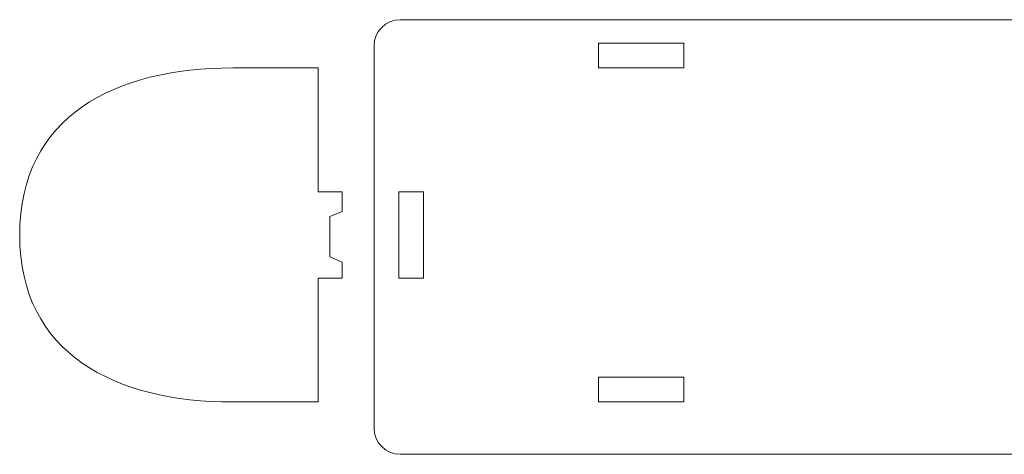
# Model space of a CAD drawing. Header units: millimetres. Extents: x -250 to 269, y -134 to 353.
# Tile 3 of 256: x -228 to -113, y 121 to 172. Entities that reach past the tile are written whole.
import ezdxf

# ---------------------------------------------------------------- set-up
doc = ezdxf.new("R2010")
doc.units = ezdxf.units.MM
doc.header["$MEASUREMENT"] = 0
doc.layers.add('Layer 1', color=7, linetype='Continuous')

msp = doc.modelspace()

# ---------------------------------------------------------------- linework, layer by layer
at = {"layer": 'Layer 1', "color": 250, "lineweight": 20}
for points, knots in [([(-183.3436, 172.3249), (-183.3436, 172.3249), (21.9454, 172.3249), (21.9454, 172.3249), (21.9454, 172.3249), (23.626, 172.3249), (25.0009, 170.95), (25.0009, 169.2694), (25.0009, 169.2694), (25.0009, 169.2694), (25.0009, 124.4542), (25.0009, 124.4542), (25.0009, 124.4542), (25.0009, 122.7736), (23.626, 121.3987), (21.9454, 121.3987), (21.9454, 121.3987), (21.9454, 121.3987), (-183.3436, 121.3987), (-183.3436, 121.3987), (-183.3436, 121.3987), (-185.0241, 121.3987), (-186.399, 122.7736), (-186.399, 124.4542), (-186.399, 124.4542), (-186.399, 124.4542), (-186.399, 169.2694), (-186.399, 169.2694), (-186.399, 169.2694), (-186.399, 170.95), (-185.0241, 172.3249), (-183.3436, 172.3249)], [0, 0, 0, 0, 0.11111111, 0.11111111, 0.11111111, 0.11111111, 0.22222222, 0.22222222, 0.22222222, 0.22222222, 0.33333333, 0.33333333, 0.33333333, 0.33333333, 0.44444444, 0.44444444, 0.44444444, 0.44444444, 0.55555556, 0.55555556, 0.55555556, 0.55555556, 0.66666667, 0.66666667, 0.66666667, 0.66666667, 0.77777778, 0.77777778, 0.77777778, 0.77777778, 1, 1, 1, 1]), ([(-160.0788, 166.6749), (-160.0788, 166.6749), (-150.0788, 166.6749), (-150.0788, 166.6749), (-150.0788, 166.6749), (-150.0788, 166.6749), (-150.0788, 169.5749), (-150.0788, 169.5749), (-150.0788, 169.5749), (-150.0788, 169.5749), (-160.0788, 169.5749), (-160.0788, 169.5749), (-160.0788, 169.5749), (-160.0788, 169.5749), (-160.0788, 166.6749), (-160.0788, 166.6749)], [0, 0, 0, 0, 0.2, 0.2, 0.2, 0.2, 0.4, 0.4, 0.4, 0.4, 0.6, 0.6, 0.6, 0.6, 1, 1, 1, 1]), ([(-202.9351, 166.6749), (-216.7423, 166.6749), (-227.9351, 161.0321), (-227.9351, 147.1013), (-227.9351, 147.1013), (-227.9351, 133.1706), (-216.7423, 127.5278), (-202.9351, 127.5278), (-202.9351, 127.5278), (-202.9351, 127.5278), (-192.9351, 127.5278), (-192.9351, 127.5278), (-192.9351, 127.5278), (-192.9351, 127.5278), (-192.9351, 142.0567), (-192.9351, 142.0567), (-192.9351, 142.0567), (-192.9351, 142.0567), (-190.1351, 142.0567), (-190.1351, 142.0567), (-190.1351, 142.0567), (-190.1351, 142.0567), (-190.1351, 143.913), (-190.1351, 143.913), (-190.1351, 143.913), (-190.1351, 143.913), (-191.591, 144.5226), (-191.591, 144.5226), (-191.591, 144.5226), (-191.591, 144.5226), (-191.591, 149.253), (-191.591, 149.253), (-191.591, 149.253), (-191.591, 149.253), (-190.1351, 149.8625), (-190.1351, 149.8625), (-190.1351, 149.8625), (-190.1351, 149.8625), (-190.1351, 152.146), (-190.1351, 152.146), (-190.1351, 152.146), (-190.1351, 152.146), (-192.9351, 152.146), (-192.9351, 152.146), (-192.9351, 152.146), (-192.9351, 152.146), (-192.9351, 166.6749), (-192.9351, 166.6749), (-192.9351, 166.6749), (-192.9351, 166.6749), (-202.9351, 166.6749), (-202.9351, 166.6749)], [0, 0, 0, 0, 0.07142857, 0.07142857, 0.07142857, 0.07142857, 0.14285714, 0.14285714, 0.14285714, 0.14285714, 0.21428571, 0.21428571, 0.21428571, 0.21428571, 0.28571429, 0.28571429, 0.28571429, 0.28571429, 0.35714286, 0.35714286, 0.35714286, 0.35714286, 0.42857143, 0.42857143, 0.42857143, 0.42857143, 0.5, 0.5, 0.5, 0.5, 0.57142857, 0.57142857, 0.57142857, 0.57142857, 0.64285714, 0.64285714, 0.64285714, 0.64285714, 0.71428571, 0.71428571, 0.71428571, 0.71428571, 0.78571429, 0.78571429, 0.78571429, 0.78571429, 0.85714286, 0.85714286, 0.85714286, 0.85714286, 1, 1, 1, 1]), ([(-180.5991, 142.0567), (-180.5991, 142.0567), (-180.5991, 152.146), (-180.5991, 152.146), (-180.5991, 152.146), (-180.5991, 152.146), (-183.4991, 152.146), (-183.4991, 152.146), (-183.4991, 152.146), (-183.4991, 152.146), (-183.4991, 142.0567), (-183.4991, 142.0567), (-183.4991, 142.0567), (-183.4991, 142.0567), (-180.5991, 142.0567), (-180.5991, 142.0567)], [0, 0, 0, 0, 0.2, 0.2, 0.2, 0.2, 0.4, 0.4, 0.4, 0.4, 0.6, 0.6, 0.6, 0.6, 1, 1, 1, 1]), ([(-160.0788, 127.5278), (-160.0788, 127.5278), (-150.0788, 127.5278), (-150.0788, 127.5278), (-150.0788, 127.5278), (-150.0788, 127.5278), (-150.0788, 130.4278), (-150.0788, 130.4278), (-150.0788, 130.4278), (-150.0788, 130.4278), (-160.0788, 130.4278), (-160.0788, 130.4278), (-160.0788, 130.4278), (-160.0788, 130.4278), (-160.0788, 127.5278), (-160.0788, 127.5278)], [0, 0, 0, 0, 0.2, 0.2, 0.2, 0.2, 0.4, 0.4, 0.4, 0.4, 0.6, 0.6, 0.6, 0.6, 1, 1, 1, 1])]:
    msp.add_open_spline(points, degree=3, knots=knots, dxfattribs=at)

doc.saveas('drawing.dxf')
